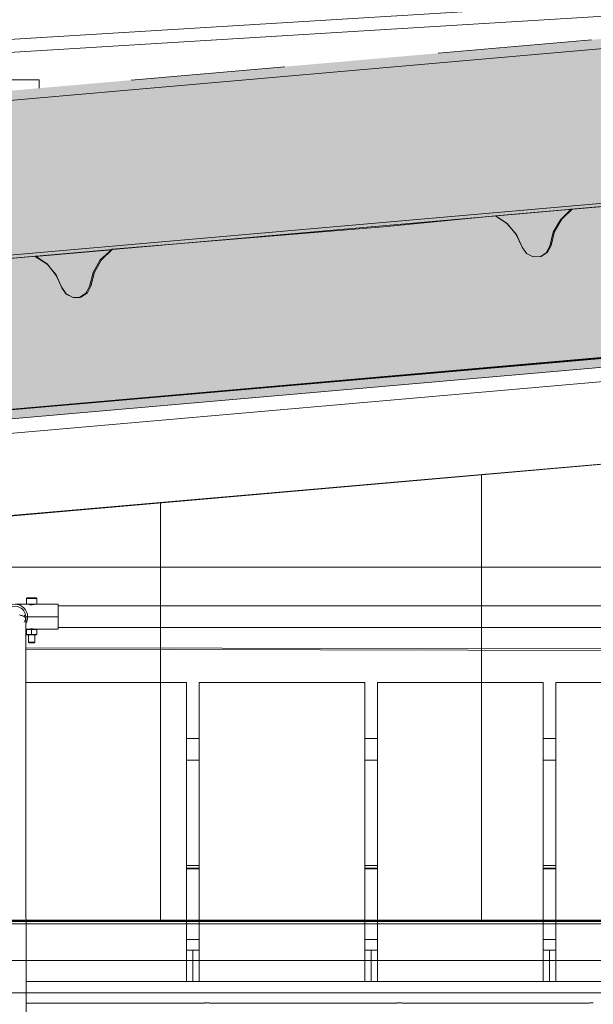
# Model space of a CAD drawing. Header units: centimetres. Extents: x -396 to 14490, y -515 to 1122.
# Tile 46 of 73: x 328 to 418, y 402 to 555. Entities that reach past the tile are written whole.
import ezdxf

# ---------------------------------------------------------------- set-up
doc = ezdxf.new("R2010")
doc.units = ezdxf.units.CM
doc.header["$MEASUREMENT"] = 0
doc.linetypes.add('Przerywana (2)', pattern=[48, 24, -24])
doc.layers.add('00 - nowa technologia myjni_Nr_pióra__246', color=7, linetype='Continuous', lineweight=20, true_color=0x1db3b3)
doc.layers.add('280-A Dachy Powłoki_Nr_pióra__49', color=7, linetype='Continuous', lineweight=20, true_color=0xcfd8da)
for name, color, linetype in [('00 - SUFIT Z BLACHY', 7, 'Continuous'), ('280-A Dachy Powłoki', 7, 'Continuous'), ('299-A Wymiary Opisy', 7, 'Continuous'), ('450-K Belki', 7, 'Continuous'), ('450-K Belki nośne', 7, 'Continuous'), ('460 - Stropy', 7, 'Continuous'), ('520-I Went_Klim', 7, 'Continuous'), ('Nowe_Drzwi Archicad', 7, 'Continuous')]:
    doc.layers.add(name, color=color, linetype=linetype)
for name, color, linetype, lineweight in [('00 - SUFIT Z BLACHY_Nr_pióra__12', 7, 'Continuous', 13), ('280-A Dachy Powłoki_Nr_pióra__29', 7, 'Continuous', 20), ('280-A Dachy Powłoki_Nr_pióra__69', 7, 'Continuous', 20), ('299-A Wymiary Opisy_Nr_pióra__11', 7, 'Continuous', 0), ('420-K Ściany_Nr_pióra__11', 7, 'Continuous', 0), ('420-K Ściany_Nr_pióra__93', 9, 'Continuous', 20), ('450-K Belki nośne_Nr_pióra__13', 7, 'Continuous', 25), ('450-K Belki_Nr_pióra__2', 7, 'Continuous', 20), ('460 - Stropy_Nr_pióra__11', 7, 'Continuous', 0), ('520-I Went_Klim_Nr_pióra__12', 7, 'Continuous', 13), ('Nowe_199-Z Wymiary i opisy_Nr_pióra__135', 5, 'Continuous', 20), ('Nowe_420 - Wełna mineralna_Nr_pióra__135', 5, 'Continuous', 0), ('Nowe_Drzwi Archicad_Nr_pióra__135', 5, 'Continuous', 13)]:
    doc.layers.add(name, color=color, linetype=linetype, lineweight=lineweight)
doc.styles.add('STYL_AUTOMATYCZNY_1', font='arial.ttf')
doc.dimstyles.new('STYL_AUTOMATYCZNY__2', dxfattribs={"dimtxt": 13, "dimasz": 7.6, "dimexe": 0.18, "dimexo": 0.0625, "dimgap": 0, "dimtad": 1, "dimdec": 0, "dimzin": 0, "dimdsep": 46, "dimtxsty": 'STYL_AUTOMATYCZNY_1', "dimblk": 'ARROWHEAD_2', "dimblk1": 'ARROWHEAD_2', "dimblk2": 'ARROWHEAD_2', "dimcen": 0.09, "dimclrd": 7, "dimclre": 7, "dimclrt": 7, "dimadec": 0, "dimazin": 0, "dimtfac": 1, "dimtdec": 4, "dimtmove": 0, "dimatfit": 3, "dimfxl": 0, "dimtolj": 1, "dimtzin": 0, "dimarcsym": 0})
doc.dimstyles.new('STYL_AUTOMATYCZNY__3', dxfattribs={"dimtxt": 0.18, "dimasz": 14.592, "dimexe": 0.18, "dimexo": 0.0625, "dimgap": 0, "dimtad": 0, "dimtih": 1, "dimtoh": 1, "dimdec": 4, "dimzin": 0, "dimdsep": 46, "dimcen": 0.09, "dimadec": 0, "dimazin": 0, "dimtfac": 1, "dimtdec": 4, "dimtmove": 0, "dimatfit": 3, "dimldrblk": 'ARROWHEAD_5', "dimfxl": 0, "dimtolj": 1, "dimtzin": 0, "dimarcsym": 0})

# ---------------------------------------------------------------- blocks, each defined once
blk = doc.blocks.new('ElemPrzekroju_8_1')
at = {"layer": '280-A Dachy Powłoki', "linetype": 'Continuous', "lineweight": 0, "true_color": 0x000000}
for points in [[(656.3, 573.06), (12.11, 516.7), (12.24, 515.2), (656.43, 571.56)], [(656.43, 571.56), (12.24, 515.2), (14.34, 491.29), (658.52, 547.65)], [(14.34, 491.29), (14.38, 490.8), (658.56, 547.16), (658.52, 547.65)]]:
    blk.add_hatch(color=18, dxfattribs=at).paths.add_polyline_path(points)
at = {"layer": '280-A Dachy Powłoki_Nr_pióra__29', "color": 7, "linetype": 'Przerywana (2)', "lineweight": 20}
blk.add_line((656.3, 573.06), (12.11, 516.7), dxfattribs=at)
at = {"layer": '280-A Dachy Powłoki_Nr_pióra__29', "color": 7, "linetype": 'Continuous', "lineweight": 20}
blk.add_line((658.52, 547.65), (14.34, 491.29), dxfattribs=at)
at = {"layer": '280-A Dachy Powłoki_Nr_pióra__49', "color": 254, "linetype": 'Continuous', "lineweight": 20, "true_color": 0xcfd8da}
blk.add_line((622.75, 544.02), (61.2, 494.89), dxfattribs=at)
at = {"layer": '280-A Dachy Powłoki_Nr_pióra__69', "color": 7, "linetype": 'Continuous', "lineweight": 20}
blk.add_line((656.43, 571.56), (12.24, 515.2), dxfattribs=at)
blk = doc.blocks.new('ElemPrzekroju_21_1')
at = {"layer": '450-K Belki', "linetype": 'Continuous', "lineweight": 0, "true_color": 0x000000}
blk.add_hatch(color=18, dxfattribs=at).paths.add_polyline_path([(342.47, 519.45), (330.52, 518.4), (332.35, 517.19), (333.77, 515.51), (334.67, 513.5), (335.36, 512.51), (336.44, 511.99), (337.63, 512.06), (338.64, 512.71), (339.2, 513.77), (339.74, 515.95), (340.86, 517.89)])
at = {"layer": '450-K Belki_Nr_pióra__2', "color": 7, "linetype": 'Continuous', "lineweight": 20}
for p, q in [((342.47, 519.45), (330.52, 518.4)), ((335.36, 512.51), (336.44, 511.99)), ((338.64, 512.71), (337.63, 512.06)), ((337.63, 512.06), (336.44, 511.99))]:
    blk.add_line(p, q, dxfattribs=at)
at = {"layer": '450-K Belki_Nr_pióra__2', "color": 7, "linetype": 'Continuous', "lineweight": 20, "flags": 128}
for points in [[(342.47, 519.45), (340.86, 517.89), (339.74, 515.95), (339.2, 513.77), (338.64, 512.71)], [(330.52, 518.4), (332.35, 517.19), (333.77, 515.51), (334.67, 513.5), (335.36, 512.51)]]:
    blk.add_lwpolyline(points, dxfattribs=at)
blk = doc.blocks.new('ElemPrzekroju_22_1')
at = {"layer": '450-K Belki', "linetype": 'Continuous', "lineweight": 0, "true_color": 0x000000}
blk.add_hatch(color=18, dxfattribs=at).paths.add_polyline_path([(414.19, 525.77), (402.24, 524.73), (404.07, 523.52), (405.49, 521.84), (406.39, 519.83), (407.08, 518.85), (408.15, 518.32), (409.35, 518.39), (410.36, 519.04), (410.92, 520.1), (411.46, 522.28), (412.57, 524.23)])
at = {"layer": '450-K Belki_Nr_pióra__2', "color": 7, "linetype": 'Continuous', "lineweight": 20}
for p, q in [((414.19, 525.78), (402.24, 524.73)), ((407.08, 518.85), (408.15, 518.32)), ((410.36, 519.04), (409.35, 518.39)), ((409.35, 518.39), (408.15, 518.32))]:
    blk.add_line(p, q, dxfattribs=at)
at = {"layer": '450-K Belki_Nr_pióra__2', "color": 7, "linetype": 'Continuous', "lineweight": 20, "flags": 128}
for points in [[(402.24, 524.73), (404.07, 523.52), (405.49, 521.84), (406.39, 519.83), (407.08, 518.85)], [(414.19, 525.78), (412.57, 524.23), (411.46, 522.28), (410.92, 520.1), (410.36, 519.04)]]:
    blk.add_lwpolyline(points, dxfattribs=at)
blk = doc.blocks.new('ElemPrzekroju_47_1')
at = {"layer": '450-K Belki nośne_Nr_pióra__13', "color": 7, "linetype": 'Continuous', "lineweight": 25}
blk.add_line((621.5, 520.33), (62.06, 471.38), dxfattribs=at)
blk = doc.blocks.new('ElemPrzekroju_55_1')
at = {"layer": '460 - Stropy_Nr_pióra__11', "color": 7, "linetype": 'Continuous', "lineweight": 0}
for p, q in [((620.28, 516.49), (63.2, 467.75)), ((621.38, 503.74), (64.29, 455))]:
    blk.add_line(p, q, dxfattribs=at)
blk = doc.blocks.new('ElemPrzekroju_59_1')
at = {"layer": '00 - SUFIT Z BLACHY_Nr_pióra__12', "color": 7, "linetype": 'Continuous', "lineweight": 13}
blk.add_line((235.74, 470), (621.38, 470), dxfattribs=at)
blk = doc.blocks.new('ElemPrzekroju_65_1')
at = {"layer": '520-I Went_Klim_Nr_pióra__12', "color": 7, "linetype": 'Continuous', "lineweight": 13}
for p, q in [((293.12, 590.91), (291.65, 590.43)), ((293.12, 590.91), (293.48, 590.91)), ((293.48, 590.91), (294.53, 590.91)), ((294.53, 590.91), (296.19, 590.91)), ((296.19, 590.91), (298.36, 590.91)), ((298.36, 590.91), (300.89, 590.91)), ((300.89, 590.91), (303.61, 590.91)), ((303.61, 590.91), (306.32, 590.91)), ((306.32, 590.91), (308.85, 590.91)), ((308.85, 590.91), (311.02, 590.91)), ((311.02, 590.91), (312.69, 590.91)), ((312.69, 590.91), (313.74, 590.91)), ((313.74, 590.91), (314.1, 590.91)), ((314.1, 590.91), (315.56, 590.43)), ((290.6, 589.28), (289.93, 587.42)), ((291.65, 590.43), (290.6, 589.28)), ((315.56, 590.43), (316.62, 589.28)), ((316.62, 589.28), (317.28, 587.42)), ((289.93, 587.42), (287.54, 573.15)), ((317.28, 587.42), (319.68, 573.15)), ((287.54, 573.15), (286.96, 571.9)), ((319.68, 573.15), (320.25, 571.9)), ((284.52, 571.41), (280.59, 570.41)), ((284.52, 571.41), (285.17, 571.41)), ((285.17, 571.41), (287.07, 571.41)), ((286.96, 571.9), (285.94, 571.41)), ((287.07, 571.41), (290.11, 571.41)), ((290.11, 571.41), (294.06, 571.41)), ((294.06, 571.41), (298.67, 571.41)), ((298.67, 571.41), (303.61, 571.41)), ((303.61, 571.41), (308.55, 571.41)), ((308.55, 571.41), (313.15, 571.41)), ((313.15, 571.41), (317.11, 571.41)), ((317.11, 571.41), (320.14, 571.41)), ((320.14, 571.41), (322.05, 571.41)), ((320.25, 571.9), (321.27, 571.41)), ((322.05, 571.41), (322.7, 571.41)), ((322.7, 571.41), (326.63, 570.41)), ((280.59, 570.41), (277.18, 567.54)), ((326.63, 570.41), (330.04, 567.54)), ((277.18, 567.54), (274.87, 563.51)), ((330.04, 567.54), (332.34, 563.51)), ((274.87, 563.51), (273.68, 558.65)), ((332.34, 563.51), (333.54, 558.65)), ((273.68, 558.65), (273.61, 557.91)), ((333.54, 558.65), (333.61, 557.91)), ((273.61, 557.91), (274.63, 557.91)), ((274.63, 557.91), (277.63, 557.91)), ((277.63, 557.91), (282.39, 557.91)), ((282.39, 557.91), (288.61, 557.91)), ((284.52, 557.91), (284.52, 550.41)), ((288.61, 557.91), (295.84, 557.91)), ((295.84, 557.91), (303.61, 557.91)), ((303.61, 557.91), (311.37, 557.91)), ((311.37, 557.91), (318.61, 557.91)), ((318.61, 557.91), (324.82, 557.91)), ((322.7, 557.91), (322.7, 550.41)), ((324.82, 557.91), (329.59, 557.91)), ((329.59, 557.91), (332.59, 557.91)), ((332.59, 557.91), (333.61, 557.91)), ((284.52, 550.41), (281.24, 545.91)), ((284.52, 550.41), (285.17, 550.41)), ((285.17, 550.41), (287.07, 550.41)), ((287.07, 550.41), (290.11, 550.41)), ((290.11, 550.41), (294.06, 550.41)), ((294.06, 550.41), (298.67, 550.41)), ((298.67, 550.41), (303.61, 550.41)), ((303.61, 550.41), (308.55, 550.41)), ((308.55, 550.41), (313.15, 550.41)), ((313.15, 550.41), (317.11, 550.41)), ((317.11, 550.41), (320.14, 550.41)), ((320.14, 550.41), (322.05, 550.41)), ((322.05, 550.41), (322.7, 550.41)), ((322.7, 550.41), (325.97, 545.91)), ((276.11, 545.91), (331.11, 545.91)), ((276.11, 540.91), (276.11, 545.91)), ((331.11, 544.61), (331.11, 545.91)), ((276.11, 540.91), (288.84, 540.91)), ((288.41, 540.91), (288.41, 540.87))]:
    blk.add_line(p, q, dxfattribs=at)
blk = doc.blocks.new('ElemPrzekroju_66_1')
at = {"layer": '00 - SUFIT Z BLACHY_Nr_pióra__12', "color": 7, "linetype": 'Continuous', "lineweight": 13}
for p, q in [((322.7, 551.95), (511.5, 563.49)), ((323.02, 549.96), (511.84, 561.51))]:
    blk.add_line(p, q, dxfattribs=at)
blk = doc.blocks.new('ElemPrzekroju_79_1')
at = {"layer": 'Nowe_Drzwi Archicad_Nr_pióra__135', "color": 5, "linetype": 'Continuous', "lineweight": 20}
for p, q in [((507.72, 414.4), (151.04, 414.4)), ((494.68, 415), (164.08, 415)), ((494.68, 414.84), (164.08, 414.84)), ((507.72, 408.7), (151.04, 408.7))]:
    blk.add_line(p, q, dxfattribs=at)
at = {"layer": 'Nowe_Drzwi Archicad_Nr_pióra__135', "color": 5, "linetype": 'Continuous', "lineweight": 13}
blk.add_line((165.5, 403.65), (493.26, 403.65), dxfattribs=at)
blk = doc.blocks.new('*D95')
at = {"layer": '299-A Wymiary Opisy_Nr_pióra__11', "color": 7, "linetype": 'Continuous', "lineweight": 0}
for p, q in [((-35.6, 516.05), (-35.6, 520.94)), ((-30.6, 513.16), (-40.6, 518.94)), ((-28.1, 516.05), (-43.1, 516.05)), ((-35.6, 0), (-35.6, 516.05)), ((-40.6, 2.89), (-30.6, -2.89))]:
    blk.add_line(p, q, dxfattribs=at)
at = {"layer": '299-A Wymiary Opisy_Nr_pióra__11', "color": 7, "lineweight": 0, "insert": (-38.2, 243.15), "char_height": 13, "attachment_point": 7, "rotation": 90, "style": 'STYL_AUTOMATYCZNY_1'}
blk.add_mtext('\\A1;{\\pql;\\fArial|b0|i0|c238|p0;\\W1.000000;516}', dxfattribs=at)
blk = doc.blocks.new('ARROWHEAD_2')
at = {"color": 0, "linetype": 'Continuous', "lineweight": 0}
for p, q in [((-0.378, -0.655), (0.378, 0.655)), ((0, 0), (-1, 0))]:
    blk.add_line(p, q, dxfattribs=at)
blk = doc.blocks.new('*D97')
at = {"layer": '299-A Wymiary Opisy_Nr_pióra__11', "color": 7, "linetype": 'Continuous', "lineweight": 0}
for p, q in [((596.11, 544.46), (596.11, 549.35)), ((601.11, 541.57), (591.11, 547.34)), ((603.61, 544.46), (588.61, 544.46)), ((596.11, 0), (596.11, 544.46)), ((591.11, 2.89), (601.11, -2.89)), ((603.61, 0), (588.61, 0)), ((596.11, -4.89), (596.11, 0))]:
    blk.add_line(p, q, dxfattribs=at)
at = {"layer": '299-A Wymiary Opisy_Nr_pióra__11', "color": 7, "lineweight": 0, "insert": (593.51, 257.36), "char_height": 13, "attachment_point": 7, "rotation": 90, "style": 'STYL_AUTOMATYCZNY_1'}
blk.add_mtext('\\A1;{\\pql;\\fArial|b0|i0|c238|p0;\\W1.000000;544}', dxfattribs=at)
blk = doc.blocks.new('ARROWHEAD_5')
at = {"linetype": 'Continuous', "lineweight": 0}
blk.add_hatch(color=0, dxfattribs=at).paths.add_polyline_path([(-1, 0.2679), (0, 0), (-1, -0.2679)])
at = {"color": 0, "linetype": 'Continuous', "lineweight": 0}
blk.add_line((0, 0), (-1, 0), dxfattribs=at)

msp = doc.modelspace()

# ---------------------------------------------------------------- hatches: boundary and pattern name
at = {"layer": '420-K Ściany_Nr_pióra__93', "linetype": 'Continuous', "lineweight": 20}
h = msp.add_hatch(dxfattribs=at)
h.set_pattern_fill('Siatka_50x100_0001', color=9, style=0, pattern_type=2)
h.set_pattern_definition([(0, (0, 0), (0, 100), []), (90, (0, 0), (-50, 0), [])])
h.paths.add_polyline_path([(621.76, 503.71), (621.76, 4.59), (503.38, 4.59), (503.38, 414.8), (151.54, 414.8), (151.54, 4.59), (62.03, 4.59), (62.03, 455.01)])
at = {"layer": 'Nowe_420 - Wełna mineralna_Nr_pióra__135', "linetype": 'Continuous', "lineweight": 13}
h = msp.add_hatch(dxfattribs=at)
h.set_pattern_fill('Kółka_1___3X3_0001', color=5, style=0, pattern_type=2)
h.set_pattern_definition([(4.9976, (336.4375, 478.7984), (-0.63094, 7.2151), [3, -4.24264]), (94.9976, (334.1395, 480.727), (7.2151, 0.63094), [3, -4.24264]), (49.9976, (333.878, 483.716), (-7.84604, 6.58417), [3, -7.24264]), (49.9976, (339.426, 479.06), (-7.84604, 6.58417), [3, -7.24264]), (319.9976, (334.139, 480.727), (6.58417, 7.84604), [3, -7.24264]), (319.9976, (338.795, 486.275), (6.58417, 7.84604), [3, -7.24264])])
h.paths.add_polyline_path([(62.03, 471.47), (621.5, 520.15), (621.39, 524.04), (621.43, 524.04), (620.55, 531.35), (619.31, 537.88), (618.39, 540.45), (617.15, 542.01), (615.35, 543.37), (606.73, 542.62), (560.09, 538.54), (558.59, 537.21), (558.25, 536.89), (557.14, 534.94), (556.6, 532.77), (556.04, 531.7), (555.25, 531.16), (554.05, 531.08), (552.94, 531.67), (552.31, 532.58), (551.35, 534.65), (549.99, 536.27), (548.13, 537.5), (487.36, 532.18), (485.66, 530.54), (484.54, 528.59), (484.02, 526.46), (483.44, 525.35), (482.59, 524.8), (481.45, 524.73), (480.35, 525.34), (479.69, 526.25), (478.78, 528.27), (477.39, 529.89), (475.53, 531.15), (414.07, 525.76), (412.36, 524.12), (411.24, 522.16), (410.71, 520), (410.15, 518.94), (409.33, 518.41), (408.15, 518.32), (407.1, 518.83), (406.39, 519.84), (405.53, 521.84), (404.02, 523.55), (402.24, 524.73), (384.73, 523.03), (342.53, 519.51), (340.64, 517.85), (339.52, 515.9), (338.98, 513.73), (338.42, 512.66), (337.41, 512.02), (336.44, 511.99), (335.31, 512.59), (334.65, 513.54), (333.78, 515.45), (332.38, 517.22), (330.53, 518.46), (269.18, 513.09), (267.59, 511.48), (266.47, 509.53), (265.98, 507.5), (265.46, 506.44), (264.57, 505.88), (263.38, 505.8), (262.32, 506.32), (261.61, 507.32), (260.74, 509.32), (259.32, 510.97), (257.67, 512.08), (195.86, 506.67), (194.18, 504.97), (193.1, 503.09), (192.56, 500.92), (192.14, 500.11), (191.22, 499.47), (190, 499.38), (188.92, 499.91), (188.3, 500.92), (187.35, 502.87), (185.89, 504.6), (185, 505.19), (184.29, 505.66), (132.49, 501.01), (122.7, 500.15), (121.19, 498.65), (120.07, 496.71), (119.59, 494.71), (119.07, 493.64), (118.17, 493.07), (116.97, 493), (115.93, 493.51), (115.35, 494.31), (114.36, 496.38), (112.96, 498.17), (111.26, 499.27), (77.81, 496.35), (72.11, 495.85), (69.02, 493.97), (66.95, 492.71), (65.44, 490.8), (64.51, 488.57), (64.03, 486.18), (63.01, 481.71), (62.22, 474.95)])
at = {"layer": 'Nowe_420 - Wełna mineralna_Nr_pióra__135', "linetype": 'Continuous', "lineweight": 0, "true_color": 0x0000bf}
msp.add_hatch(color=172, dxfattribs=at).paths.add_polyline_path([(309.34, 492.99), (433.88, 503.82), (434, 502.43), (309.46, 491.59)])

# ---------------------------------------------------------------- linework, layer by layer
at = {"layer": '00 - nowa technologia myjni_Nr_pióra__246', "color": 132, "linetype": 'Continuous', "lineweight": 20, "true_color": 0x1db3b3}
for p, q in [((329.25, 465.2), (329.15, 465.1)), ((330.33, 465.1), (329.15, 465.1)), ((329.15, 464.23), (329.15, 465.1)), ((330.29, 465.2), (329.25, 465.2)), ((330.65, 465.2), (330.29, 465.2)), ((330.75, 465.1), (330.33, 465.1)), ((330.65, 465.2), (330.75, 465.1)), ((330.75, 464.23), (330.75, 465.1)), ((327.38, 464.2), (329.39, 464.2)), ((330.33, 464.23), (329.15, 464.23)), ((329.18, 464.2), (329.15, 464.23)), ((330.32, 464.2), (329.18, 464.2)), ((330.72, 464.2), (330.32, 464.2)), ((330.75, 464.23), (330.33, 464.23)), ((330.51, 464.2), (334.08, 464.2)), ((330.72, 464.2), (330.75, 464.23)), ((503.96, 463.94), (334.08, 463.94)), ((329.03, 462.25), (329.33, 462.25)), ((329.03, 462.25), (329.03, 462.25)), ((329.03, 462.25), (329.33, 462.25)), ((329.03, 462.25), (329.03, 462.25)), ((329.53, 462.25), (329.33, 462.25)), ((329.33, 462.25), (329.53, 462.25)), ((329.53, 462.25), (334.08, 462.25)), ((329.53, 462.25), (334.08, 462.25)), ((329.06, 460.3), (329.22, 460.3)), ((329.22, 460.3), (329.15, 460.28)), ((329.15, 460.25), (329.15, 460.28)), ((329.15, 460.28), (329.15, 460.25)), ((329.15, 460.25), (329.15, 460.25)), ((329.15, 460.25), (329.15, 459.51)), ((329.15, 460.25), (329.15, 459.51)), ((329.22, 460.3), (330.59, 460.3)), ((329.45, 460.3), (329.45, 460.31)), ((329.95, 460.25), (329.95, 459.51)), ((330.45, 460.3), (330.45, 460.31)), ((330.59, 460.3), (330.68, 460.3)), ((330.68, 460.3), (334.08, 460.3)), ((330.68, 460.3), (330.75, 460.28)), ((330.75, 460.25), (330.75, 460.28)), ((330.75, 460.25), (330.75, 460.25)), ((330.75, 460.25), (330.75, 459.51)), ((503.96, 460.57), (334.08, 460.57)), ((329.15, 459.51), (329.15, 459.48)), ((329.15, 459.48), (329.15, 459.51)), ((329.15, 459.51), (329.15, 459.51)), ((329.22, 459.46), (329.15, 459.48)), ((329.22, 459.46), (330.59, 459.46)), ((329.45, 458.29), (329.45, 459.46)), ((330.45, 458.29), (330.45, 459.46)), ((330.59, 459.46), (330.68, 459.46)), ((330.68, 459.46), (330.75, 459.48)), ((330.75, 459.51), (330.75, 459.51)), ((330.75, 459.51), (330.75, 459.48)), ((490.69, 457.11), (329.07, 457.43)), ((490.68, 456.87), (329.07, 457.2)), ((330.19, 458.29), (329.45, 458.29)), ((329.54, 458.2), (329.45, 458.29)), ((330.15, 458.2), (329.54, 458.2)), ((330.36, 458.2), (330.15, 458.2)), ((330.45, 458.29), (330.19, 458.29)), ((330.36, 458.2), (330.45, 458.29)), ((354.08, 452), (329.07, 452)), ((354.08, 452), (354.08, 450.76)), ((356.08, 450.76), (356.08, 452)), ((381.88, 452), (356.08, 452)), ((381.88, 452), (381.88, 450.76)), ((383.88, 450.76), (383.88, 452)), ((409.68, 452), (383.88, 452)), ((409.68, 452), (409.68, 450.76)), ((411.68, 450.76), (411.68, 452)), ((437.48, 452), (411.68, 452)), ((354.08, 450.76), (354.08, 405.44)), ((356.08, 405.44), (356.08, 450.76)), ((381.88, 450.76), (381.88, 405.44)), ((383.88, 405.44), (383.88, 450.76)), ((409.68, 450.76), (409.68, 405.44)), ((411.68, 405.44), (411.68, 450.76)), ((354.08, 443.27), (356.08, 443.27)), ((381.88, 443.27), (383.88, 443.27)), ((409.68, 443.27), (411.68, 443.27)), ((354.08, 439.9), (356.08, 439.9)), ((381.88, 439.9), (383.88, 439.9)), ((409.68, 439.9), (411.68, 439.9)), ((356.08, 423.5), (354.08, 423.5)), ((383.88, 423.5), (381.88, 423.5)), ((411.68, 423.5), (409.68, 423.5)), ((354.08, 423.08), (356.08, 423.08)), ((354.08, 423), (356.08, 423)), ((381.88, 423.08), (383.88, 423.08)), ((381.88, 423), (383.88, 423)), ((409.68, 423.08), (411.68, 423.08)), ((409.68, 423), (411.68, 423)), ((356.08, 412), (354.08, 412)), ((383.88, 412), (381.88, 412)), ((411.68, 412), (409.68, 412)), ((355.08, 410.3), (354.08, 410.3)), ((355.08, 410.3), (355.08, 410.13)), ((356.08, 410.3), (355.08, 410.3)), ((355.08, 410.3), (355.08, 410.13)), ((355.08, 410.13), (355.08, 405.44)), ((355.08, 410.13), (355.08, 405.44)), ((382.88, 410.3), (381.88, 410.3)), ((382.88, 410.3), (382.88, 410.13)), ((383.88, 410.3), (382.88, 410.3)), ((382.88, 410.3), (382.88, 410.13)), ((382.88, 410.13), (382.88, 405.44)), ((382.88, 410.13), (382.88, 405.44)), ((410.68, 410.3), (409.68, 410.3)), ((410.68, 410.3), (410.68, 410.13)), ((410.68, 410.3), (410.68, 410.13)), ((411.68, 410.3), (410.68, 410.3)), ((410.68, 410.13), (410.68, 405.44)), ((410.68, 410.13), (410.68, 405.44)), ((329.08, 405.44), (505.24, 405.44)), ((329.08, 402.07), (356.82, 402.07)), ((357.74, 402.07), (386.82, 402.07)), ((387.74, 402.07), (416.82, 402.07))]:
    msp.add_line(p, q, dxfattribs=at)
for points in [[(329.43, 464.2), (329.49, 464.18), (329.63, 464.16), (329.71, 464.14), (329.83, 464.13), (329.95, 464.13)], [(329.95, 464.13), (330.11, 464.13), (330.25, 464.15), (330.32, 464.16), (330.42, 464.19), (330.48, 464.2)], [(329.08, 391.25), (329.07, 439.15), (329.07, 457.02), (329.06, 461.62), (329.06, 461.9), (329.06, 461.96), (329.06, 462), (329.06, 462.02), (329.05, 462.05), (329.02, 462.09), (329, 462.12), (328.94, 462.18), (328.89, 462.22), (328.84, 462.25), (328.74, 462.31), (328.65, 462.35), (328.56, 462.39), (328.42, 462.43), (328.29, 462.47), (328.05, 462.55)], [(328.81, 462.25), (328.85, 462.49), (328.85, 462.52)], [(329.15, 460.25), (329.28, 460.27), (329.4, 460.28), (329.56, 460.28), (329.72, 460.28), (329.83, 460.26), (329.95, 460.25)], [(329.95, 460.37), (329.79, 460.37), (329.65, 460.35), (329.59, 460.34), (329.48, 460.31), (329.43, 460.3)], [(330.45, 460.31), (330.48, 460.3), (330.47, 460.3), (330.36, 460.33), (330.22, 460.35), (330.14, 460.36), (330.05, 460.37), (329.95, 460.37)], [(329.95, 460.25), (330.08, 460.27), (330.2, 460.28), (330.36, 460.28), (330.52, 460.28), (330.63, 460.26), (330.75, 460.25)], [(329.15, 459.51), (329.28, 459.49), (329.4, 459.48), (329.56, 459.48), (329.72, 459.48), (329.83, 459.5), (329.95, 459.51)], [(329.95, 459.51), (330.08, 459.49), (330.2, 459.48), (330.36, 459.48), (330.52, 459.48), (330.63, 459.5), (330.75, 459.51)], [(357.5, 402.11), (357.38, 402.13), (357.25, 402.13), (357.13, 402.12), (357.05, 402.11), (356.9, 402.09), (356.82, 402.07)], [(387.5, 402.11), (387.38, 402.13), (387.25, 402.13), (387.13, 402.12), (387.05, 402.11), (386.9, 402.09), (386.82, 402.07)], [(417.5, 402.11), (417.38, 402.13), (417.25, 402.13), (417.13, 402.12), (417.05, 402.11), (416.9, 402.09), (416.82, 402.07)]]:
    msp.add_lwpolyline(points, dxfattribs=at)
for centre, radius, start, end in [((327.38, 462.25), 1.95, 0, 180), ((327.38, 462.25), 1.65, 0, 180), ((327.38, 462.25), 1.65, 329.8453, 0), ((327.38, 462.25), 1.95, 329.8933, 0), ((8908.34, 452.93), 8579.29, 179.950759, 179.969898), ((29037.96, 442.11), 28708.91, 179.96987, 179.980252), ((357.31, 400.28), 1.85, 97.8405, 105.4353), ((357.28, 400.48), 1.65, 89.7355, 97.7567), ((357.25, 400.28), 1.85, 74.5647, 82.1595), ((357.22, 400.15), 1.98, 74.6711, 76.3317), ((387.31, 400.28), 1.85, 97.8405, 105.4353), ((387.28, 400.48), 1.65, 89.7355, 97.7567), ((387.25, 400.28), 1.85, 74.5647, 82.1595), ((387.22, 400.15), 1.98, 74.6711, 76.3317), ((417.31, 400.28), 1.85, 97.8405, 105.4353), ((417.28, 400.48), 1.65, 89.7355, 97.7567)]:
    msp.add_arc(centre, radius, start, end, dxfattribs=at)
for start_param, end_param in [(1.570796, 3.141593), (0, 1.570796)]:
    msp.add_ellipse((334.08, 462.25), major_axis=(0, -1.95), ratio=0.000217, start_param=start_param, end_param=end_param, dxfattribs=at)
at = {"layer": '420-K Ściany_Nr_pióra__11', "color": 7, "linetype": 'Continuous', "lineweight": 0, "flags": 128}
msp.add_lwpolyline([(621.76, 503.71), (621.76, 4.59), (503.38, 4.59), (503.38, 414.8), (151.54, 414.8), (151.54, 4.59), (62.03, 4.59), (62.03, 455.01)], close=True, dxfattribs=at)
at = {"layer": 'Nowe_420 - Wełna mineralna_Nr_pióra__135', "color": 5, "linetype": 'Continuous', "lineweight": 20, "flags": 128}
for points in [[(475.53, 531.15), (414.07, 525.76), (412.36, 524.12), (411.24, 522.16), (410.71, 520), (410.15, 518.94), (409.33, 518.41), (408.15, 518.32), (407.1, 518.83), (406.39, 519.84), (405.53, 521.84), (404.02, 523.55), (402.24, 524.73), (384.73, 523.03), (342.53, 519.51), (340.64, 517.85), (339.52, 515.9), (338.98, 513.73), (338.42, 512.66), (337.41, 512.02), (336.44, 511.99), (335.31, 512.59), (334.65, 513.54), (333.78, 515.45), (332.38, 517.22), (330.53, 518.46), (269.18, 513.09)], [(62.03, 471.47), (621.5, 520.15)]]:
    msp.add_lwpolyline(points, dxfattribs=at)
msp.add_lwpolyline([(309.34, 492.99), (433.88, 503.82), (434, 502.43), (309.46, 491.59)], close=True, dxfattribs=at)

# ---------------------------------------------------------------- block references
at = {"layer": '00 - SUFIT Z BLACHY', "lineweight": 0}
for name in ['ElemPrzekroju_66_1', 'ElemPrzekroju_59_1']:
    msp.add_blockref(name, (0, 0), dxfattribs=at)
at = {"layer": '280-A Dachy Powłoki', "lineweight": 0}
msp.add_blockref('ElemPrzekroju_8_1', (0, 0), dxfattribs=at)
at = {"layer": '450-K Belki', "lineweight": 0}
for name in ['ElemPrzekroju_22_1', 'ElemPrzekroju_21_1']:
    msp.add_blockref(name, (0, 0), dxfattribs=at)
at = {"layer": '450-K Belki nośne', "lineweight": 0}
msp.add_blockref('ElemPrzekroju_47_1', (0, 0), dxfattribs=at)
at = {"layer": '460 - Stropy', "lineweight": 0}
msp.add_blockref('ElemPrzekroju_55_1', (0, 0), dxfattribs=at)
at = {"layer": '520-I Went_Klim', "lineweight": 0}
msp.add_blockref('ElemPrzekroju_65_1', (0, 0), dxfattribs=at)
at = {"layer": 'Nowe_Drzwi Archicad', "lineweight": 0}
msp.add_blockref('ElemPrzekroju_79_1', (0, 0), dxfattribs=at)

# ---------------------------------------------------------------- dimensions: what is measured, and where the dimension line sits
at = {"layer": '299-A Wymiary Opisy', "color": 7, "linetype": 'Continuous', "lineweight": 0}
for base, p1, p2, picture, middle in [((596.11, 544.46), (341.97, 0), (615.23, 544.46), '*D97', (587.01, 272.2)), ((-35.6, 516.05), (472.65, 0), (13.45, 516.05), '*D95', (-44.7, 257.99))]:
    dim = msp.add_linear_dim(base=base, p1=p1, p2=p2, angle=90, dimstyle='STYL_AUTOMATYCZNY__2', dxfattribs=at)
    dim.commit()
    dim.dimension.update_dxf_attribs({"geometry": picture, "text_midpoint": middle, "dimtype": 160, "text_rotation": 90})

# ---------------------------------------------------------------- leaders
at = {"layer": 'Nowe_199-Z Wymiary i opisy_Nr_pióra__135', "color": 5, "linetype": 'Continuous', "lineweight": 20, "annotation_type": 0, "has_hookline": 1, "hookline_direction": 1, "text_width": 371.32}
msp.add_leader([(467.49, 512.47), (467.49, 659.69), (434.92, 663.43)], dimstyle='STYL_AUTOMATYCZNY__3', dxfattribs=at)

doc.saveas('drawing.dxf')
